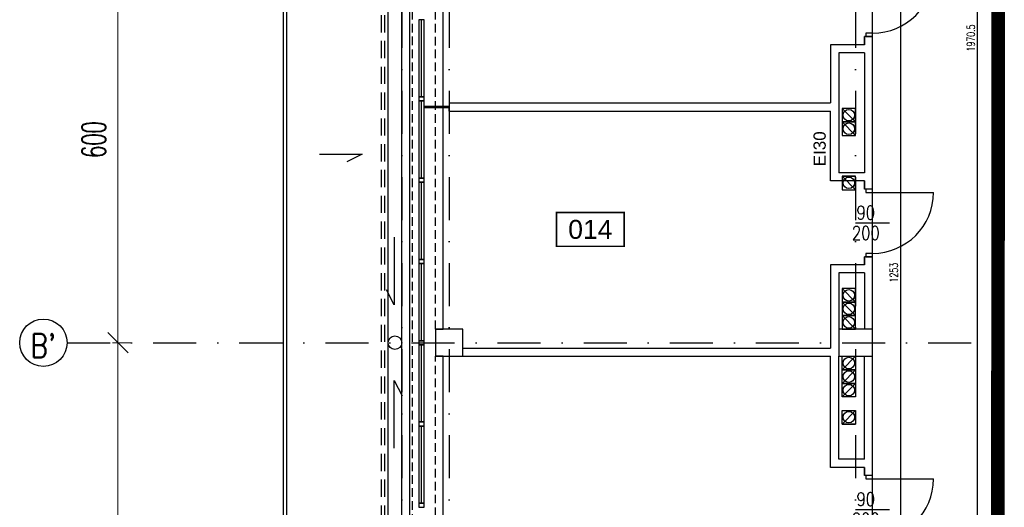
# Model space of a CAD drawing. Header units: centimetres. Extents: x -10702 to 24628, y -4437 to 19798.
# Tile 10 of 92: x 4366 to 5819, y 6557 to 7277. Entities that reach past the tile are written whole.
import ezdxf
from ezdxf.enums import TextEntityAlignment as Align

# ---------------------------------------------------------------- set-up
doc = ezdxf.new("R2010")
doc.units = ezdxf.units.CM
doc.header["$PDMODE"] = 35
doc.header["$PDSIZE"] = 0.1
for name, pattern in [('Kondygnacja  -0_5$0$DIVIDE', [31.75, 12.7, -6.35, 0, -6.35, 0, -6.35]), ('Kondygnacja  -0_5$0$HIDDEN', [9.525, 6.35, -3.175]), ('Osie rzutów$0$DASHDOT2', [12.7, 6.35, -3.175, 0, -3.175])]:
    doc.linetypes.add(name, pattern=pattern)
doc.layers.get('0').update_dxf_attribs({"color": 8})
doc.layers.get('DEFPOINTS').update_dxf_attribs({"color": 8})
for name, color, linetype in [('Kondygnacja  -0_5$0$ARCH_ETAPOWANIE', 8, 'Kondygnacja  -0_5$0$DIVIDE'), ('Kondygnacja  -0_5$0$ARCH_INFO_ETYK_DRZWI_IST', 8, 'Continuous'), ('Kondygnacja  -0_5$0$ARCH_INFO_ODPORNOŚĆ OGNIOWA', 8, 'Continuous'), ('Kondygnacja  -0_5$0$ARCH_MUROWANE_IST', 8, 'Continuous'), ('Kondygnacja  -0_5$0$ARCH_NIEWIDOK_IST', 8, 'Kondygnacja  -0_5$0$HIDDEN'), ('Kondygnacja  -0_5$0$ARCH_OTWORY_WENTYLACJA_IST', 8, 'Continuous'), ('Kondygnacja  -0_5$0$ARCH_WIDOK_IST', 8, 'Continuous'), ('Kondygnacja  -0_5$0$ARCH_ŚLUSARKA_DRZWI_IST', 8, 'Continuous'), ('Kondygnacja  -0_5$0$ARCH_ŚLUSARKA_OKNA_IST', 8, 'Continuous'), ('Kondygnacja  -0_5$0$ARCH_ŻELBET_IST', 8, 'Continuous'), ('Osie rzutów$0$ARCH_INFO_OSIE_IST', 8, 'Osie rzutów$0$DASHDOT2'), ('Osie rzutów$0$ARCH_INFO_OSIE_OPISY_IST', 8, 'Continuous'), ('Pomieszczenia -05$0$ARCH_INFO_AREA_ETYKIETY_200', 8, 'Continuous')]:
    doc.layers.add(name, color=color, linetype=linetype)
doc.layers.add('Kondygnacja  -0_5$0$ARCH_INFO_WYMIARY', color=8, linetype='Continuous', lineweight=9)
doc.layers.add('Osie rzutów$0$ARCH_INFO_WYMIARY', color=8, linetype='Continuous', lineweight=9)
doc.styles.add('Kondygnacja  -0_5$0$Arial', font='arial.ttf')
doc.styles.add('Kondygnacja  -0_5$0$Romans', font='Romans.shx', dxfattribs={"width": 0.7})
doc.styles.add('Kondygnacja  -0_5$0$ROMANS-50-CM', font='romans.shx', dxfattribs={"width": 0.8, "height": 10})
doc.styles.add('Osie rzutów$0$ROMANS-250-CM', font='romans.shx', dxfattribs={"width": 0.8, "height": 50})
doc.styles.add('Osie rzutów$0$wymiary_cuprum', font='Romans.shx', dxfattribs={"width": 0.6})
doc.styles.add('Pomieszczenia -05$0$Arial', font='arial.ttf')
doc.dimstyles.new('Kondygnacja  -0_5$0$Wymiary 1-100', dxfattribs={"dimtxt": 12, "dimasz": 10, "dimexe": 5, "dimexo": 0, "dimgap": 4, "dimtad": 1, "dimrnd": 0.5, "dimzin": 12, "dimdsep": 46, "dimtxsty": 'Kondygnacja  -0_5$0$Romans', "dimblk": 'Kondygnacja  -0_5$0$_Oblique', "dimcen": 10, "dimdle": 10, "dimclrt": 55, "dimazin": 0, "dimtfac": 1, "dimtmove": 1, "dimatfit": 3, "dimfxl": 0, "dimtolj": 1, "dimtzin": 0, "dimarcsym": 0})
doc.dimstyles.new('Osie rzutów$0$ARCH_ CT', dxfattribs={"dimtxt": 20, "dimasz": 20, "dimexe": 12, "dimexo": 20, "dimgap": 5, "dimtad": 1, "dimdec": 1, "dimrnd": 0.5, "dimzin": 9, "dimdsep": 46, "dimtxsty": 'Osie rzutów$0$wymiary_cuprum', "dimblk": 'Osie rzutów$0$_Oblique', "dimcen": 8, "dimdle": 12, "dimclrd": 256, "dimclre": 256, "dimclrt": 55, "dimadec": 1, "dimazin": 0, "dimtfac": 1, "dimtdec": 1, "dimtmove": 1, "dimatfit": 2, "dimldrblk": 'Osie rzutów$0$_Dot', "dimfxl": 0, "dimtolj": 1, "dimtzin": 0, "dimlwd": -1, "dimlwe": -1, "dimarcsym": 0})

# ---------------------------------------------------------------- blocks, each defined once
blk = doc.blocks.new('Osie rzutów$0$_Oblique')
at = {"color": 0, "linetype": 'ByBlock', "lineweight": -2}
blk.add_line((-0.5, -0.5), (0.5, 0.5), dxfattribs=at)
blk = doc.blocks.new('*D127')
at = {"layer": 'DEFPOINTS', "color": 0}
for p in [(4545, 7400), (4511, 6800), (4545, 6800)]:
    blk.add_point(p, dxfattribs=at)
at = {"layer": 'Osie rzutów$0$ARCH_INFO_WYMIARY'}
for p, q in [((4530, 7400), (4503, 7400)), ((4511, 7408), (4511, 6792)), ((4530, 6800), (4503, 6800))]:
    blk.add_line(p, q, dxfattribs=at)
at = {"layer": 'Osie rzutów$0$ARCH_INFO_WYMIARY', "xscale": 30, "yscale": 30, "zscale": 30}
for p, rotation in [((4511, 7400), 90), ((4511, 6800), 270)]:
    blk.add_blockref('Osie rzutów$0$_Oblique', p, dxfattribs=dict(at, rotation=rotation))
at = {"layer": 'Osie rzutów$0$ARCH_INFO_WYMIARY', "color": 55, "insert": (4475.5, 7100), "char_height": 35, "attachment_point": 5, "rotation": 90, "style": 'Osie rzutów$0$wymiary_cuprum'}
blk.add_mtext('\\A1;600', dxfattribs=at)
blk = doc.blocks.new('Osie rzutów$0$_Dot')
at = {"color": 0, "linetype": 'ByBlock', "lineweight": -2}
blk.add_line((-0.5, 0), (-1, 0), dxfattribs=at)
at = {"color": 0, "linetype": 'ByBlock', "const_width": 0.5}
blk.add_lwpolyline([(-0.25, 0, 1), (0.25, 0, 1)], format="xyb", close=True, dxfattribs=at)
blk = doc.blocks.new('*D128')
at = {"layer": 'DEFPOINTS', "color": 0}
for p in [(4545, 6800), (4511, 6200), (4545, 6200)]:
    blk.add_point(p, dxfattribs=at)
at = {"layer": 'Osie rzutów$0$ARCH_INFO_WYMIARY'}
for p, q in [((4511, 6808), (4511, 6192)), ((4530, 6800), (4503, 6800)), ((4530, 6200), (4503, 6200))]:
    blk.add_line(p, q, dxfattribs=at)
at = {"layer": 'Osie rzutów$0$ARCH_INFO_WYMIARY', "xscale": 30, "yscale": 30, "zscale": 30}
for p, rotation in [((4511, 6800), 90), ((4511, 6200), 270)]:
    blk.add_blockref('Osie rzutów$0$_Oblique', p, dxfattribs=dict(at, rotation=rotation))
at = {"layer": 'Osie rzutów$0$ARCH_INFO_WYMIARY', "color": 55, "insert": (4475.5, 6500), "char_height": 35, "attachment_point": 5, "rotation": 90, "style": 'Osie rzutów$0$wymiary_cuprum'}
blk.add_mtext('\\A1;600', dxfattribs=at)
blk = doc.blocks.new('Kondygnacja  -0_5$0$_Oblique')
at = {"color": 0, "linetype": 'ByBlock', "lineweight": -2}
blk.add_line((-0.5, -0.5), (0.5, 0.5), dxfattribs=at)
blk = doc.blocks.new('*D183')
at = {"layer": 'DEFPOINTS', "color": 0}
for p in [(5625, 7530), (5625, 6277), (5666.4, 6277)]:
    blk.add_point(p, dxfattribs=at)
at = {"layer": 'Kondygnacja  -0_5$0$ARCH_INFO_WYMIARY', "color": 0, "lineweight": -2}
for p, q in [((5658.4, 7530), (5671.4, 7530)), ((5666.4, 7540), (5666.4, 6267)), ((5658.4, 6277), (5671.4, 6277))]:
    blk.add_line(p, q, dxfattribs=at)
at = {"layer": 'Kondygnacja  -0_5$0$ARCH_INFO_WYMIARY', "color": 0, "lineweight": -2, "xscale": 10, "yscale": 10, "zscale": 10}
for p, rotation in [((5666.4, 7530), 90), ((5666.4, 6277), 270)]:
    blk.add_blockref('Kondygnacja  -0_5$0$_Oblique', p, dxfattribs=dict(at, rotation=rotation))
at = {"layer": 'Kondygnacja  -0_5$0$ARCH_INFO_WYMIARY', "color": 55, "insert": (5656.4, 6903.5), "char_height": 12, "attachment_point": 5, "rotation": 90, "style": 'Kondygnacja  -0_5$0$Romans'}
blk.add_mtext('\\A1;1253', dxfattribs=at)
blk = doc.blocks.new('*D197')
at = {"layer": 'DEFPOINTS', "color": 0}
for p in [(5780.1, 8380), (5809, 8380), (5809, 6409.5)]:
    blk.add_point(p, dxfattribs=at)
at = {"layer": 'Kondygnacja  -0_5$0$ARCH_INFO_WYMIARY', "color": 0, "lineweight": -2}
for p, q in [((5780.1, 6399.5), (5780.1, 8390)), ((5788.1, 8380), (5775.1, 8380)), ((5788.1, 6409.5), (5775.1, 6409.5))]:
    blk.add_line(p, q, dxfattribs=at)
at = {"layer": 'Kondygnacja  -0_5$0$ARCH_INFO_WYMIARY', "color": 0, "lineweight": -2, "xscale": 10, "yscale": 10, "zscale": 10}
for p, rotation in [((5780.1, 8380), 90), ((5780.1, 6409.5), 270)]:
    blk.add_blockref('Kondygnacja  -0_5$0$_Oblique', p, dxfattribs=dict(at, rotation=rotation))
at = {"layer": 'Kondygnacja  -0_5$0$ARCH_INFO_WYMIARY', "color": 55, "insert": (5770.1, 7250), "char_height": 12, "attachment_point": 5, "rotation": 90, "style": 'Kondygnacja  -0_5$0$Romans'}
blk.add_mtext('\\A1;1970.5', dxfattribs=at)
blk = doc.blocks.new('Kondygnacja  -0_5$0$DRZWI90')
blk.add_line((-45, 0), (-45, 90))
at = {"lineweight": -3}
for p, q in [((0, -25), (0, 25)), ((45, 0), (-45, 0))]:
    blk.add_line(p, q, dxfattribs=at)
for points in [[(-50, -10), (-45, -10), (-45, 0), (-50, 0)], [(45, -10), (50, -10), (50, 0), (45, 0)]]:
    blk.add_lwpolyline(points, close=True, dxfattribs=at)
blk.add_arc((-45, 0), 90, 0, 90, dxfattribs=at)
blk = doc.blocks.new('Pomieszczenia -05$0$etykieta_numer')
at = {"color": 0, "linetype": 'ByBlock', "const_width": 2.44}
blk.add_lwpolyline([(-50, -50), (-50, 0), (50, 0), (50, -50)], close=True, dxfattribs=at)
at = {"color": 0, "linetype": 'ByBlock', "style": 'Pomieszczenia -05$0$Arial'}
blk.add_attdef('AECAREA:NUMBER', text='', height=28, dxfattribs=at).set_placement((0, -25), align=Align.MIDDLE)
blk = doc.blocks.new('Osie rzutów')
at = {"layer": 'Osie rzutów$0$ARCH_INFO_OSIE_IST', "ltscale": 10}
for p, q in [((4930, 12510), (4930, 4623.26)), ((5000, 12510), (5000, 4512.32)), ((5600, 12510), (5600, 4512.32)), ((4436.04, 6800), (15156.54, 6800))]:
    blk.add_line(p, q, dxfattribs=at)
at = {"layer": 'Osie rzutów$0$ARCH_INFO_OSIE_OPISY_IST'}
blk.add_circle((4401.04, 6800), 35, dxfattribs=at)
at = {"layer": 'Osie rzutów$0$ARCH_INFO_OSIE_OPISY_IST', "style": 'Osie rzutów$0$ROMANS-250-CM', "width": 0.8}
blk.add_text("B'", height=35, dxfattribs=at).set_placement((4382.33, 6778.26))
at = {"layer": 'Osie rzutów$0$ARCH_INFO_WYMIARY'}
for base, p1, p2, picture, middle in [((4511.04, 6800), (4544.98, 7400), (4544.98, 6800), '*D127', (4475.54, 7100)), ((4511.04, 6200), (4544.98, 6800), (4544.98, 6200), '*D128', (4475.54, 6500))]:
    dim = blk.add_linear_dim(base=base, p1=p1, p2=p2, angle=270, dimstyle='Osie rzutów$0$ARCH_ CT', override={"dimtxt": 35, "dimasz": 30, "dimexe": 8, "dimexo": 15, "dimgap": 18, "dimdle": 8}, dxfattribs=at)
    dim.commit()
    dim.dimension.update_dxf_attribs({"geometry": picture, "text_midpoint": middle})

msp = doc.modelspace()

# ---------------------------------------------------------------- linework, layer by layer
at = {"layer": 'Kondygnacja  -0_5$0$ARCH_ETAPOWANIE', "ltscale": 10, "const_width": 20, "elevation": 300}
msp.add_lwpolyline([(4946, 3931), (4946, 5443), (5613, 5443), (5613, 5586), (5809, 5586), (5815, 12220), (6212, 12220), (6212, 13458.874), (6172, 13458.874), (6171.997, 14762.582), (4925, 14762.019), (4925, 14762.019), (8839.196, 14763.787)], dxfattribs=at)
at = {"layer": 'Kondygnacja  -0_5$0$ARCH_MUROWANE_IST', "ltscale": 4}
for p, q in [((5809, 8380), (5809, 6409.5)), ((5613, 7240), (5563, 7240)), ((5563, 7240), (5563, 7154)), ((5613, 7247), (5613, 7252)), ((5625, 7252), (5613, 7252)), ((5613, 7252), (5613, 7240)), ((5613, 7240), (5613, 7247)), ((5625, 7027), (5625, 7252)), ((5613, 7228), (5575, 7228)), ((5575, 7228), (5575, 7051)), ((5613, 7228), (5613, 7051)), ((5000, 7154), (5563, 7154)), ((5000, 7154), (5000, 7149)), ((5000, 7149), (4963, 7149)), ((5000, 7147), (4963, 7147)), ((5000, 7142), (5000, 7147)), ((5000, 7142), (5563, 7142)), ((5563, 7039), (5563, 7142)), ((5613, 7051), (5575, 7051)), ((5613, 7039), (5563, 7039)), ((5613, 7027), (5613, 7039)), ((5613, 7039), (5613, 7027)), ((5625, 7027), (5613, 7027)), ((5613, 6922), (5613, 6927)), ((5625, 6927), (5613, 6927)), ((5613, 6927), (5613, 6915)), ((5613, 6915), (5613, 6922)), ((5625, 6820), (5625, 6927)), ((5613, 6915), (5563, 6915)), ((5563, 6915), (5563, 6792)), ((5613, 6903), (5575, 6903)), ((5575, 6903), (5575, 6820)), ((5613, 6903), (5613, 6820)), ((5020, 6792), (5563, 6792)), ((5020, 6780), (5563, 6780)), ((5563, 6616), (5563, 6780)), ((5575, 6628), (5575, 6780)), ((5613, 6628), (5613, 6780)), ((5625, 6604), (5625, 6780)), ((5613, 6628), (5575, 6628)), ((5613, 6616), (5563, 6616)), ((5613, 6604), (5613, 6616)), ((5613, 6616), (5613, 6604)), ((5625, 6604), (5613, 6604))]:
    msp.add_line(p, q, dxfattribs=at)
at = {"layer": 'Kondygnacja  -0_5$0$ARCH_NIEWIDOK_IST', "ltscale": 2}
for p, q in [((4946, 5620), (4946, 9686.829)), ((4980, 6820), (4980, 7380)), ((4980, 6220), (4980, 6780))]:
    msp.add_line(p, q, dxfattribs=at)
at = {"layer": 'Kondygnacja  -0_5$0$ARCH_NIEWIDOK_IST', "ltscale": 4}
for points in [[(4900, 5620), (4900, 8885), (4800, 8985), (4900, 9085), (4955, 9085)], [(4904.998, 5620), (4905, 8887.071), (4807.071, 8985), (4902.071, 9080), (4955, 9080)]]:
    msp.add_lwpolyline(points, dxfattribs=at)
at = {"layer": 'Kondygnacja  -0_5$0$ARCH_OTWORY_WENTYLACJA_IST'}
for p, q in [((5600, 7126), (5580, 7146)), ((5600, 7106), (5580, 7126)), ((5580, 7046), (5600, 7046)), ((5600, 7026), (5580, 7046)), ((5580, 7046), (5600, 7046)), ((5600, 6860), (5580, 6880)), ((5600, 6840), (5580, 6860)), ((5600, 6820), (5580, 6840)), ((5600, 6780), (5580, 6760)), ((5600, 6760), (5580, 6740)), ((5600, 6740), (5580, 6720)), ((5600, 6700), (5580, 6680)), ((5580, 6680), (5600, 6680))]:
    msp.add_line(p, q, dxfattribs=at)
for points in [[(5600, 7146), (5580, 7146), (5580, 7126), (5600, 7126)], [(5600, 7126), (5580, 7126), (5580, 7106), (5600, 7106)], [(5600, 7046), (5580, 7046), (5580, 7026), (5600, 7026)], [(5600, 6880), (5580, 6880), (5580, 6860), (5600, 6860)], [(5600, 6860), (5580, 6860), (5580, 6840), (5600, 6840)], [(5600, 6840), (5580, 6840), (5580, 6820), (5600, 6820)], [(5600, 6760), (5580, 6760), (5580, 6780), (5600, 6780)], [(5600, 6740), (5580, 6740), (5580, 6760), (5600, 6760)], [(5600, 6720), (5580, 6720), (5580, 6740), (5600, 6740)], [(5600, 6680), (5580, 6680), (5580, 6700), (5600, 6700)]]:
    msp.add_lwpolyline(points, close=True, dxfattribs=at)
for centre in [(5590, 7136), (5590, 7116), (5590, 7036), (5590, 6870), (5590, 6850), (5590, 6830), (5590, 6770), (5590, 6750), (5590, 6730), (5590, 6690)]:
    msp.add_circle(centre, 8.5, dxfattribs=at)
at = {"layer": 'Kondygnacja  -0_5$0$ARCH_WIDOK_IST'}
for p, q in [((4755, 11210), (4755, 5568)), ((4760, 11215), (4760, 5578)), ((4910, 5578), (4910, 9560)), ((4930, 5577.609), (4930, 9560)), ((4808.509, 7078.647), (4871.533, 7078.647)), ((4871.533, 7078.647), (4849.045, 7067.032)), ((4919.057, 6955.831), (4919.057, 6855.831)), ((4919.057, 6855.831), (4907.442, 6878.32)), ((4919.057, 6644.169), (4919.057, 6744.169)), ((4919.057, 6744.169), (4930.672, 6721.68))]:
    msp.add_line(p, q, dxfattribs=at)
for points in [[(4946, 5620), (4942, 5620), (4942, 9686.829)], [(4980, 6820), (4991, 6820), (4991, 7380), (4980, 7380)], [(4980, 6220), (4991, 6220), (4991, 6780), (4980, 6780)]]:
    msp.add_lwpolyline(points, dxfattribs=at)
msp.add_circle((4920, 6800), 10, dxfattribs=at)
at = {"layer": 'Kondygnacja  -0_5$0$ARCH_ŚLUSARKA_OKNA_IST'}
for p, q in [((4959, 7163), (4959, 7277)), ((4959, 7043), (4959, 7157)), ((4959, 6923), (4959, 7037)), ((4959, 6803), (4959, 6917)), ((4959, 6683), (4959, 6797)), ((4959, 6563), (4959, 6677))]:
    msp.add_line(p, q, dxfattribs=at)
for points in [[(4963, 7163), (4963, 7277), (4955, 7277), (4955, 7163)], [(4963, 7157), (4963, 7163), (4955, 7163), (4955, 7157)], [(4963, 7043), (4963, 7157), (4955, 7157), (4955, 7043)], [(4963, 7037), (4963, 7043), (4955, 7043), (4955, 7037)], [(4963, 6923), (4963, 7037), (4955, 7037), (4955, 6923)], [(4963, 6917), (4963, 6923), (4955, 6923), (4955, 6917)], [(4963, 6803), (4963, 6917), (4955, 6917), (4955, 6803)], [(4963, 6797), (4963, 6803), (4955, 6803), (4955, 6797)], [(4963, 6683), (4963, 6797), (4955, 6797), (4955, 6683)], [(4963, 6677), (4963, 6683), (4955, 6683), (4955, 6677)], [(4963, 6563), (4963, 6677), (4955, 6677), (4955, 6563)], [(4963, 6557), (4963, 6563), (4955, 6563), (4955, 6557)]]:
    msp.add_lwpolyline(points, close=True, dxfattribs=at)
at = {"layer": 'Kondygnacja  -0_5$0$ARCH_ŻELBET_IST', "ltscale": 4}
for points in [[(4980, 6780), (5020, 6780), (5020, 6820), (4980, 6820)], [(5575, 6780), (5625, 6780), (5625, 6820), (5575, 6820)]]:
    msp.add_lwpolyline(points, close=True, dxfattribs=at)

# ---------------------------------------------------------------- block references
at = {"layer": 'Kondygnacja  -0_5$0$ARCH_ŚLUSARKA_DRZWI_IST', "rotation": 270}
for p in [(5625, 7302), (5625, 6977), (5625, 6554)]:
    msp.add_blockref('Kondygnacja  -0_5$0$DRZWI90', p, dxfattribs=at)
at = {"layer": 'Osie rzutów$0$ARCH_INFO_OSIE_OPISY_IST'}
msp.add_blockref('Osie rzutów', (0, 0), dxfattribs=at)
at = {"layer": 'Pomieszczenia -05$0$ARCH_INFO_AREA_ETYKIETY_200', "linetype": 'Continuous', "lineweight": -3}
msp.add_blockref('Pomieszczenia -05$0$etykieta_numer', (5208.364, 6992.355), dxfattribs=at).add_auto_attribs({'AECAREA:NUMBER': '014'})

# ---------------------------------------------------------------- texts
at = {"layer": 'Kondygnacja  -0_5$0$ARCH_INFO_ETYK_DRZWI_IST', "char_height": 20, "width": 10, "attachment_point": 5, "line_spacing_factor": 0.9, "style": 'Kondygnacja  -0_5$0$ROMANS-50-CM'}
for insert in [(5615, 6977), (5615, 6554)]:
    msp.add_mtext('90\\P200', dxfattribs=dict(at, insert=insert))
at = {"layer": 'Kondygnacja  -0_5$0$ARCH_INFO_ODPORNOŚĆ OGNIOWA', "insert": (5531.946, 7086.331), "char_height": 18, "width": 53.33252, "attachment_point": 5, "rotation": 90, "style": 'Kondygnacja  -0_5$0$Arial'}
msp.add_mtext('\\PEI30', dxfattribs=at)

# ---------------------------------------------------------------- dimensions: what is measured, and where the dimension line sits
at = {"layer": 'Kondygnacja  -0_5$0$ARCH_INFO_WYMIARY'}
dim = msp.add_linear_dim(base=(5780.129, 8380), p1=(5809, 6409.5), p2=(5809, 8380), angle=90, dimstyle='Kondygnacja  -0_5$0$Wymiary 1-100', dxfattribs=at)
dim.commit()
dim.dimension.update_dxf_attribs({"geometry": '*D197', "text_midpoint": (5780.129, 7250.006), "dimtype": 160})
dim = msp.add_linear_dim(base=(5666.358, 6277), p1=(5625, 7530), p2=(5625, 6277), angle=90, dimstyle='Kondygnacja  -0_5$0$Wymiary 1-100', dxfattribs=at)
dim.commit()
dim.dimension.update_dxf_attribs({"geometry": '*D183', "text_midpoint": (5656.358, 6903.5)})

doc.saveas('drawing.dxf')
